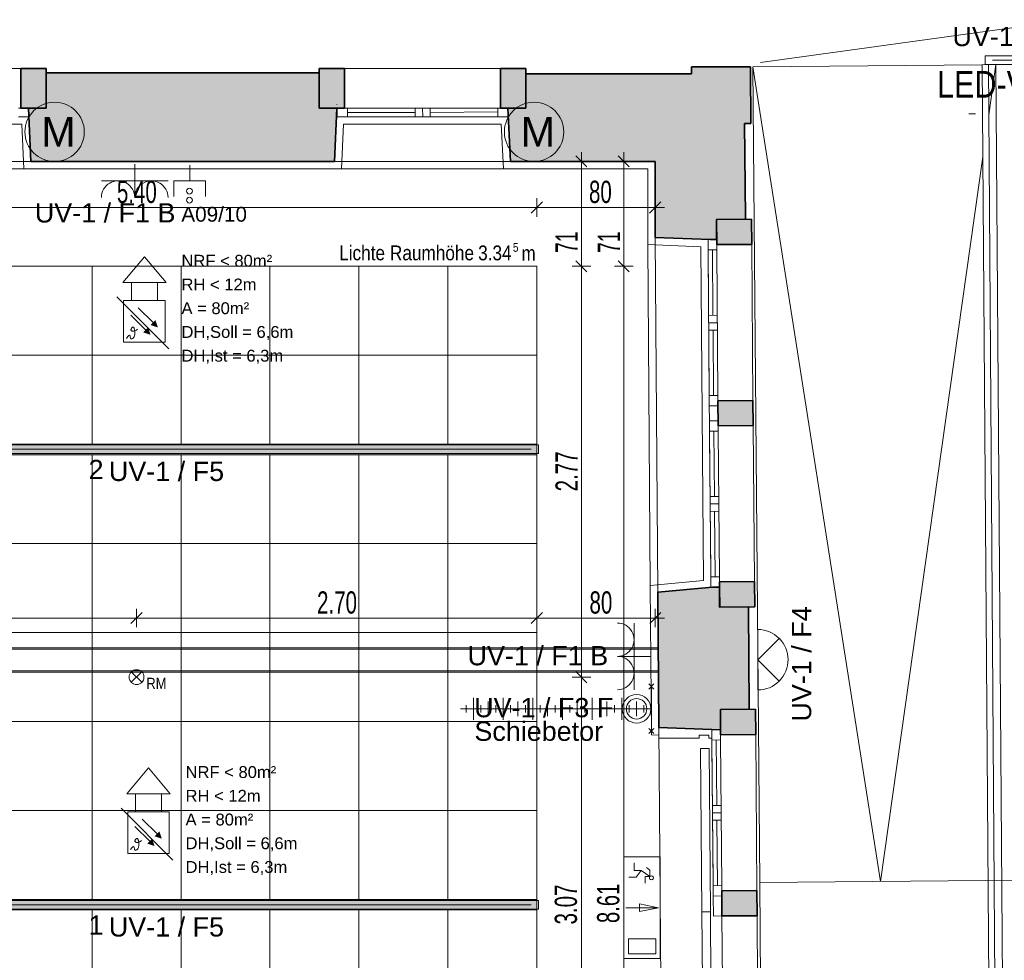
# Model space of a CAD drawing. Extents: x -321 to 526, y -52 to 542.
# Tile 40 of 56: x 111 to 243, y 319 to 445. Entities that reach past the tile are written whole.
import ezdxf
from ezdxf.lldxf.tags import DXFTag

# ---------------------------------------------------------------- set-up
doc = ezdxf.new("R2010")
doc.units = 0
doc.layers.get('0').update_dxf_attribs({"lineweight": 35})
for name, color, linetype, lineweight in [('D-501 Deckenspiegel Beleuchtung_BM_PM_NB', 7, 'Continuous', 25), ('D-501 Deckenspiegel Gebäude', 7, 'Continuous', 25), ('D-501 Deckenspiegel Rasterdecke', 7, 'Continuous', 25), ('D-501 Deckenspiegel Text_Maß', 7, 'Continuous', 25)]:
    doc.layers.add(name, color=color, linetype=linetype, lineweight=lineweight)
for name, color, linetype, lineweight, true_color in [('E_445_Allgemeinbeleuchtung', 7, 'Continuous', 18, 0xf7d209), ('E_445_Sicherheitsbeleuchtung_SiBel', 7, 'Continuous', 18, 0x009900), ('E_449_Niederspannungsinstallationen_Elektro', 1, 'Continuous', 18, 0xff0000), ('E_449_Niederspannungsinstallationen_Motor', 1, 'Continuous', 18, 0xff0000), ('E_449_Niederspannungsinstallationen_Schalter', 1, 'Continuous', 18, 0xff0000), ('E_449_Niederspannungsinstallationen_Stromkreise', 1, 'Continuous', 25, 0xff0000), ('E_456_BMA_Endgeräte', 7, 'Continuous', 18, 0x993300), ('E_457_Datenübertragungsnetz_EDV', 6, 'Continuous', 18, 0xff00ff), ('E_457_Datenübertragungsnetz_EDV_Nr.', 6, 'Continuous', 25, 0xff00ff)]:
    doc.layers.add(name, color=color, linetype=linetype, lineweight=lineweight, true_color=true_color)
doc.layers.add('E_Hilfslinie', color=2, linetype='Continuous', lineweight=13, true_color=0xffff00, plot=False)
doc.layers.add('E_Hilfslinie Legende', color=7, linetype='Continuous', lineweight=13, true_color=0xffcccc, plot=False)
doc.styles.get("Standard").update_dxf_attribs({"font": 'arial.ttf'})
tags = doc.linetypes.add('ALL_S14', pattern=[0.1, 0.05, -0.05]).pattern_tags.tags
tags[6:7] = [DXFTag(74, 4), DXFTag(75, 0), DXFTag(340, '0'), DXFTag(46, 1.0), DXFTag(50, 0.0), DXFTag(44, 0.0), DXFTag(45, 0.0)]
tags[4:5] = [DXFTag(74, 4), DXFTag(75, 0), DXFTag(340, '0'), DXFTag(46, 1.0), DXFTag(50, 0.0), DXFTag(44, 0.0), DXFTag(45, 0.0)]
tags = doc.linetypes.add('PUNKT2_S9', pattern=[0.025, 0, -0.025]).pattern_tags.tags
tags[6:7] = [DXFTag(74, 4), DXFTag(75, 0), DXFTag(340, '0'), DXFTag(46, 1.0), DXFTag(50, 0.0), DXFTag(44, 0.0), DXFTag(45, 0.0)]
tags[4:5] = [DXFTag(74, 4), DXFTag(75, 0), DXFTag(340, '0'), DXFTag(46, 1.0), DXFTag(50, 0.0), DXFTag(44, 0.0), DXFTag(45, 0.0)]
tags = doc.linetypes.add('VERDECKT2_S2', pattern=[0.135, 0.1, -0.035]).pattern_tags.tags
tags[6:7] = [DXFTag(74, 4), DXFTag(75, 0), DXFTag(340, '0'), DXFTag(46, 1.0), DXFTag(50, 0.0), DXFTag(44, 0.0), DXFTag(45, 0.0)]
tags[4:5] = [DXFTag(74, 4), DXFTag(75, 0), DXFTag(340, '0'), DXFTag(46, 1.0), DXFTag(50, 0.0), DXFTag(44, 0.0), DXFTag(45, 0.0)]

# ---------------------------------------------------------------- blocks, each defined once
blk = doc.blocks.new('Referenz-A07MYS7IRK', base_point=(-281.01, -47.12))
at = {"layer": 'D-501 Deckenspiegel Beleuchtung_BM_PM_NB', "color": 0, "lineweight": 18}
for p, q in [((180.37, 388.18), (72.37, 388.18)), ((180.37, 386.78), (72.37, 386.78)), ((180.37, 386.78), (72.37, 386.78)), ((180.37, 326.78), (72.37, 326.78)), ((180.37, 325.38), (72.37, 325.38)), ((180.37, 325.38), (72.37, 325.38))]:
    blk.add_line(p, q, dxfattribs=at)
at = {"layer": 'D-501 Deckenspiegel Beleuchtung_BM_PM_NB', "color": 0, "lineweight": 13}
for p, q in [((125.66, 356.08), (127.08, 357.49)), ((125.66, 357.49), (127.08, 356.08))]:
    blk.add_line(p, q, dxfattribs=at)
blk.add_circle((126.37, 356.78), 1, dxfattribs=at)
for points in [[(72.37, 386.78), (72.37, 388.18), (180.37, 386.78)], [(180.37, 386.78), (72.37, 388.18), (180.37, 388.18)], [(72.37, 325.38), (72.37, 326.78), (180.37, 325.38)], [(180.37, 325.38), (72.37, 326.78), (180.37, 326.78)]]:
    blk.add_solid(points, dxfattribs=at)
at = {"layer": 'D-501 Deckenspiegel Gebäude', "color": 0, "linetype": 'PUNKT2_S9', "lineweight": 13, "ltscale": 0.13}
for p, q in [((210.53, 439.65), (294.36, 451.29)), ((88.4, 426.33), (112.14, 426.33)), ((153.07, 426.33), (176.82, 426.33)), ((196.31, 416.06), (196.68, 368.22)), ((196.82, 349.96), (197.19, 302.13)), ((205.34, 324.57), (205.52, 303.53)), ((210.07, 324.61), (210.25, 303.57))]:
    blk.add_line(p, q, dxfattribs=at)
at = {"layer": 'D-501 Deckenspiegel Gebäude', "color": 0, "lineweight": 13}
for p, q in [((89.74, 438.84), (110.78, 438.84)), ((154.42, 438.84), (175.46, 438.84)), ((209.51, 439.1), (245.65, 439.4)), ((210.43, 329.09), (209.51, 439.1)), ((226.74, 329.22), (209.51, 439.1)), ((240.43, 439.38), (241.47, 295.47)), ((241.27, 439.38), (242.31, 294.63)), ((242.27, 439.38), (241.32, 432.63)), ((242.27, 439.38), (243.32, 293.64)), ((110.43, 433.52), (111.83, 433.52)), ((111.83, 433.52), (111.83, 432.36)), ((153.4, 433.99), (153.4, 433.99)), ((153.4, 433.99), (153.4, 433.96)), ((153.4, 433.96), (153.4, 433.99)), ((153.43, 432.35), (153.43, 433.51)), ((153.43, 433.51), (154.83, 433.51)), ((154.83, 432.35), (154.83, 433.51)), ((154.83, 433.51), (175.1, 433.51)), ((154.83, 433.51), (154.83, 432.35)), ((163.96, 433.5), (163.97, 432.34)), ((164.96, 433.51), (164.97, 432.35)), ((165.96, 433.52), (165.97, 432.36)), ((165.97, 432.94), (175.1, 433.01)), ((175.1, 433.52), (176.5, 433.52)), ((175.1, 432.36), (175.1, 433.52)), ((175.1, 433.51), (175.1, 432.35)), ((176.47, 433.52), (176.47, 433.52)), ((176.47, 433.52), (176.47, 433.52)), ((176.5, 433.52), (176.5, 432.36)), ((111.83, 432.36), (110.43, 432.36)), ((154.83, 432.35), (153.43, 432.35)), ((154.83, 432.93), (163.97, 432.93)), ((175.1, 432.35), (154.83, 432.35)), ((155.53, 432.35), (174.4, 432.35)), ((176.5, 432.36), (175.1, 432.36)), ((89.64, 431.35), (110.9, 431.36)), ((110.9, 431.36), (111.18, 425.33)), ((154.3, 431.35), (154.02, 425.33)), ((154.3, 431.35), (175.57, 431.36)), ((175.57, 431.36), (175.85, 425.33)), ((240.52, 426.96), (226.74, 329.22)), ((111.18, 425.33), (89.32, 425.3)), ((111.18, 425.33), (154.02, 425.33)), ((154.02, 425.33), (175.85, 425.33)), ((175.85, 425.33), (195.33, 425.33)), ((195.33, 425.33), (195.33, 415.1)), ((203.46, 415.79), (204.62, 415.8)), ((203.47, 414.39), (203.46, 415.79)), ((204.62, 415.8), (204.63, 414.4)), ((202.47, 414.83), (195.33, 415.1)), ((195.67, 369.13), (195.33, 415.1)), ((202.47, 414.83), (202.83, 369.8)), ((203.47, 414.39), (204.63, 414.4)), ((204.63, 414.4), (203.47, 414.39)), ((203.62, 394.75), (203.47, 414.39)), ((204.05, 414.4), (204.12, 405.58)), ((204.63, 414.4), (204.78, 394.76)), ((209.37, 415.14), (209.52, 394.1)), ((203.47, 413.69), (203.62, 395.45)), ((204.7, 405.58), (203.54, 405.57)), ((204.71, 404.58), (203.55, 404.57)), ((204.71, 403.58), (203.55, 403.57)), ((204.13, 403.58), (204.2, 394.76)), ((204.78, 394.76), (203.62, 394.75)), ((203.62, 394.75), (204.78, 394.76)), ((203.63, 393.35), (203.62, 394.75)), ((204.78, 394.76), (204.79, 393.36)), ((204.79, 393.36), (203.63, 393.35)), ((203.63, 393.35), (204.79, 393.36)), ((203.65, 391.35), (203.63, 393.35)), ((204.79, 393.36), (204.81, 391.36)), ((203.65, 391.35), (204.81, 391.36)), ((204.81, 391.36), (203.65, 391.35)), ((203.66, 389.95), (203.65, 391.35)), ((204.81, 391.36), (204.82, 389.96)), ((209.55, 390.7), (209.72, 369.66)), ((204.82, 389.96), (203.66, 389.95)), ((203.67, 389.95), (204.83, 389.96)), ((203.83, 370.31), (203.67, 389.95)), ((203.67, 389.25), (203.82, 371.01)), ((204.24, 389.96), (204.31, 381.14)), ((204.83, 389.96), (204.99, 370.32)), ((204.9, 381.14), (203.74, 381.13)), ((204.91, 380.14), (203.75, 380.13)), ((204.92, 379.14), (203.76, 379.13)), ((204.34, 379.14), (204.41, 370.32)), ((195.67, 369.13), (202.83, 369.8)), ((204.99, 370.32), (203.83, 370.31)), ((203.83, 370.31), (204.99, 370.32)), ((203.84, 368.91), (203.83, 370.31)), ((204.99, 370.32), (205, 368.92)), ((195.67, 369.13), (195.84, 349)), ((205, 368.92), (203.84, 368.91)), ((196.84, 349.97), (196.84, 348.57)), ((203.98, 349.7), (205.14, 349.71)), ((203.99, 348.3), (203.98, 349.7)), ((205.14, 349.71), (205.15, 348.31)), ((195.84, 349), (196.85, 348.96)), ((202.25, 348.57), (196.84, 348.57)), ((202.25, 348.97), (202.25, 348.97)), ((203.57, 348.97), (202.25, 348.97)), ((202.25, 348.97), (202.25, 348.57)), ((203.57, 348.97), (203.57, 348.97)), ((203.57, 348.57), (203.57, 348.97)), ((203.99, 348.57), (203.57, 348.57)), ((203.99, 348.3), (205.15, 348.31)), ((205.15, 348.31), (203.99, 348.3)), ((204.14, 328.66), (203.99, 348.3)), ((204.57, 348.3), (204.64, 339.48)), ((205.15, 348.31), (205.3, 328.67)), ((209.89, 349.05), (210.04, 328.01)), ((203.99, 347.6), (204.14, 329.36)), ((205.22, 339.49), (204.06, 339.48)), ((205.23, 338.49), (204.07, 338.48)), ((205.23, 337.49), (204.07, 337.48)), ((204.65, 337.48), (204.72, 328.66)), ((205.3, 328.67), (204.14, 328.66)), ((204.14, 328.66), (205.3, 328.67)), ((204.15, 327.26), (204.14, 328.66)), ((205.3, 328.67), (205.31, 327.27)), ((210.43, 329.09), (246.03, 329.38)), ((210.67, 295.21), (210.43, 329.09)), ((205.31, 327.27), (204.15, 327.26)), ((204.15, 327.26), (204.18, 324.56)), ((202.62, 325.14), (203.78, 325.15)), ((202.79, 303.14), (202.62, 325.14)), ((203.78, 325.15), (203.95, 303.15)), ((205.34, 324.57), (204.18, 324.56))]:
    blk.add_line(p, q, dxfattribs=at)
at = {"layer": 'D-501 Deckenspiegel Gebäude', "color": 0, "lineweight": 35}
for p, q in [((110.78, 438.84), (114.18, 438.84)), ((110.78, 433.52), (110.78, 438.84)), ((114.18, 438.84), (114.18, 433.52)), ((151.02, 438.84), (154.42, 438.84)), ((151.02, 433.51), (151.02, 438.84)), ((154.42, 438.84), (154.42, 433.51)), ((175.46, 438.84), (178.86, 438.84)), ((175.46, 433.52), (175.46, 438.84)), ((178.86, 438.84), (178.86, 433.52)), ((201.24, 438.15), (201.24, 439.1)), ((201.24, 439.1), (209.19, 439.1)), ((209.19, 439.1), (209.19, 436.74)), ((114.18, 433.52), (114.18, 438.25)), ((114.18, 438.25), (151.02, 438.25)), ((151.02, 438.25), (151.02, 433.51)), ((178.86, 433.52), (178.86, 438.15)), ((178.86, 438.15), (201.24, 438.15)), ((209.19, 436.74), (209.22, 433.44)), ((114.18, 433.52), (110.78, 433.52)), ((112.13, 426.33), (111.8, 433.52)), ((111.8, 433.52), (112.13, 433.52)), ((112.13, 433.52), (114.18, 433.52)), ((114.18, 433.52), (114.18, 433.52)), ((151.02, 433.51), (153.4, 433.51)), ((154.42, 433.51), (151.02, 433.51)), ((153.4, 433.51), (153.07, 426.33)), ((178.86, 433.52), (175.46, 433.52)), ((176.81, 426.33), (176.47, 433.52)), ((176.47, 433.52), (178.86, 433.52)), ((209.22, 433.44), (209.22, 433.44)), ((209.22, 433.44), (209.22, 431.45)), ((209.22, 431.45), (208.4, 431.45)), ((208.4, 431.45), (208.5, 418.8)), ((208.4, 431.45), (208.4, 431.45)), ((208.4, 431.45), (208.4, 431.45)), ((153.07, 426.33), (112.13, 426.33)), ((180.77, 426.33), (176.81, 426.33)), ((196.33, 426.33), (180.77, 426.33)), ((180.77, 426.33), (180.77, 426.33)), ((196.33, 416.06), (196.33, 426.33)), ((204.6, 418.5), (204.59, 418.5)), ((204.59, 418.5), (204.59, 418.48)), ((204.6, 418.5), (209.34, 418.54)), ((208.5, 418.53), (204.6, 418.5)), ((204.6, 418.5), (204.62, 415.8)), ((204.63, 415.1), (204.6, 418.5)), ((208.5, 418.8), (208.5, 418.53)), ((209.34, 418.54), (209.37, 415.14)), ((203.73, 415.79), (196.33, 416.06)), ((204.62, 415.8), (203.73, 415.79)), ((209.37, 415.14), (204.63, 415.1)), ((204.79, 394.06), (209.52, 394.1)), ((204.82, 390.66), (204.79, 394.06)), ((209.52, 394.1), (209.55, 390.7)), ((209.55, 390.7), (204.82, 390.66)), ((204.99, 369.62), (209.72, 369.66)), ((205.02, 366.22), (204.99, 369.62)), ((209.72, 369.66), (209.75, 366.26)), ((196.68, 368.22), (204.06, 368.91)), ((196.68, 367.8), (196.68, 368.22)), ((204.06, 368.91), (205, 368.92)), ((205, 368.92), (205.01, 368.93)), ((205.01, 368.93), (205.03, 366.22)), ((196.83, 350.2), (196.68, 367.8)), ((209.75, 366.26), (205.02, 366.22)), ((205.03, 366.22), (208.92, 366.25)), ((208.92, 366.25), (208.92, 366.04)), ((208.92, 366.04), (208.92, 365.93)), ((208.92, 365.93), (209.03, 352.68)), ((205.12, 352.41), (209.86, 352.45)), ((205.15, 349.01), (205.12, 352.41)), ((205.13, 352.41), (205.12, 352.41)), ((205.12, 352.41), (205.14, 349.67)), ((209.03, 352.44), (205.13, 352.41)), ((209.03, 352.68), (209.03, 352.44)), ((209.86, 352.45), (209.89, 349.05)), ((196.84, 349.97), (196.83, 350.2)), ((205.14, 349.67), (196.84, 349.97)), ((209.89, 349.05), (205.15, 349.01)), ((205.31, 327.97), (210.04, 328.01)), ((205.34, 324.57), (205.31, 327.97)), ((210.04, 328.01), (210.07, 324.61)), ((210.07, 324.61), (205.34, 324.57))]:
    blk.add_line(p, q, dxfattribs=at)
at = {"layer": 'D-501 Deckenspiegel Gebäude', "color": 0, "linetype": 'VERDECKT2_S2', "lineweight": 13, "ltscale": 0.13}
for p, q in [((238.66, 432.75), (239.56, 432.75)), ((202.44, 347.14), (203.6, 347.15)), ((202.62, 325.14), (202.44, 347.14)), ((203.6, 347.15), (203.78, 325.15)), ((203.78, 325.15), (202.62, 325.14))]:
    blk.add_line(p, q, dxfattribs=at)
at = {"layer": 'D-501 Deckenspiegel Gebäude', "color": 0, "linetype": 'ALL_S14', "lineweight": 13, "ltscale": 0.13}
for p, q in [((196.76, 360.54), (52.49, 360.54)), ((196.76, 360.74), (56.49, 360.74)), ((196.77, 357.64), (52.49, 357.64)), ((196.77, 357.44), (56.49, 357.44))]:
    blk.add_line(p, q, dxfattribs=at)
at = {"layer": 'D-501 Deckenspiegel Gebäude', "color": 0, "lineweight": 35}
for points in [[(110.79, 433.52), (110.79, 438.84), (114.19, 433.52)], [(114.19, 433.52), (110.79, 438.84), (114.19, 438.84)], [(151.03, 433.51), (151.03, 438.84), (153.44, 433.51)], [(153.44, 433.51), (151.03, 438.84), (153.44, 438.84)], [(153.44, 433.51), (153.44, 438.84), (154.43, 433.51)], [(154.43, 433.51), (153.44, 438.84), (154.43, 438.84)], [(175.47, 433.52), (175.47, 438.84), (178.87, 433.52)], [(178.87, 433.52), (175.47, 438.84), (178.87, 438.84)], [(114.19, 433.52), (114.19, 438.25), (151.03, 426.33)], [(151.03, 433.51), (114.19, 438.25), (151.03, 438.25)], [(151.03, 426.33), (114.19, 438.25), (151.03, 433.51)], [(111.84, 432.87), (111.84, 433.52), (112.14, 426.33)], [(112.14, 426.33), (111.84, 433.52), (112.14, 433.52)], [(112.14, 426.33), (112.14, 433.52), (112.14, 426.33)], [(112.14, 426.33), (112.14, 433.52), (112.14, 433.52)], [(112.14, 426.33), (112.14, 433.52), (114.19, 426.33)], [(114.19, 426.33), (112.14, 433.52), (114.19, 433.52)], [(114.19, 426.33), (114.19, 433.52), (151.03, 426.33)], [(151.03, 426.33), (151.03, 433.51), (153.08, 426.33)], [(153.08, 426.33), (151.03, 433.51), (153.08, 433.51)], [(153.08, 426.33), (153.08, 433.51), (153.41, 433.51)]]:
    blk.add_solid(points, dxfattribs=at)
at = {"layer": 'D-501 Deckenspiegel Gebäude', "color": 0, "lineweight": 13}
for points in [[(201.25, 438.15), (201.25, 439.1), (204.6, 415.8)], [(204.6, 415.8), (201.25, 439.1), (204.6, 439.1)], [(204.6, 418.5), (204.6, 439.1), (208.41, 418.53)], [(208.41, 418.53), (204.6, 439.1), (208.41, 439.1)], [(208.41, 431.45), (208.41, 439.1), (209.2, 431.45)], [(209.2, 431.45), (208.41, 439.1), (209.2, 439.1)], [(209.2, 431.45), (209.2, 439.1), (209.23, 431.45)], [(178.87, 433.52), (178.87, 438.15), (196.34, 426.33)], [(196.34, 426.33), (178.87, 438.15), (196.34, 438.15)], [(196.34, 426.33), (196.34, 438.15), (201.25, 415.91)], [(201.25, 415.91), (196.34, 438.15), (201.25, 438.15)], [(201.25, 415.91), (201.25, 438.15), (204.6, 415.8)], [(176.82, 426.33), (176.51, 433.52), (176.82, 433.52)], [(176.82, 426.33), (176.82, 433.52), (178.87, 426.33)], [(178.87, 426.33), (176.82, 433.52), (178.87, 433.52)], [(178.87, 426.33), (178.87, 433.52), (196.34, 426.33)], [(208.41, 418.53), (208.41, 431.45), (208.51, 418.53)], [(196.34, 416.06), (196.34, 426.33), (201.25, 415.91)], [(204.6, 415.8), (204.6, 418.5), (204.63, 415.8)], [(204.64, 415.1), (204.61, 418.5), (204.64, 418.5)], [(209.35, 415.14), (204.64, 418.5), (209.35, 418.54)], [(204.64, 415.1), (204.64, 418.5), (209.35, 415.14)], [(209.35, 415.14), (209.35, 418.54), (209.38, 415.14)], [(204.83, 390.66), (204.8, 394.06), (204.83, 394.06)], [(209.53, 390.7), (204.83, 394.06), (209.53, 394.1)], [(204.83, 390.66), (204.83, 394.06), (209.53, 390.7)], [(209.53, 390.7), (209.53, 394.1), (209.56, 390.7)], [(205.03, 366.22), (205, 369.62), (205.03, 369.62)], [(209.73, 366.26), (205.03, 369.62), (209.73, 369.66)], [(205.03, 366.22), (205.03, 369.62), (209.73, 366.26)], [(209.73, 366.26), (209.73, 369.66), (209.76, 366.26)], [(196.83, 350.2), (196.69, 368.22), (196.83, 368.24)], [(196.69, 367.8), (196.69, 368.22), (196.69, 368.22)], [(196.69, 367.8), (196.69, 368.22), (196.83, 350.2)], [(196.83, 350.2), (196.83, 368.24), (196.85, 349.97)], [(196.85, 349.97), (196.83, 368.24), (196.85, 368.24)], [(204.07, 349.71), (196.85, 368.24), (204.07, 368.91)], [(196.85, 349.97), (196.85, 368.24), (204.07, 349.71)], [(204.24, 349.7), (204.07, 368.91), (204.24, 368.92)], [(204.07, 349.71), (204.07, 368.91), (204.24, 349.7)], [(204.24, 349.7), (204.24, 368.92), (205.01, 349.71)], [(205.01, 349.71), (204.24, 368.92), (205.01, 368.92)], [(205.01, 349.71), (205.01, 368.92), (205.03, 349.71)], [(205.03, 349.71), (205.01, 368.92), (205.03, 366.22)], [(205.03, 349.71), (205.03, 366.22), (205.13, 349.71)], [(205.13, 349.71), (205.03, 366.22), (205.13, 366.22)], [(205.13, 352.41), (205.13, 366.22), (205.14, 352.41)], [(205.14, 352.41), (205.13, 366.22), (205.14, 366.22)], [(208.93, 352.44), (205.14, 366.22), (208.93, 366.25)], [(205.14, 352.41), (205.14, 366.22), (208.93, 352.44)], [(208.93, 352.44), (208.93, 366.25), (208.93, 352.44)], [(208.93, 352.44), (208.93, 366.25), (208.93, 366.04)], [(208.93, 352.44), (208.93, 366.04), (208.93, 352.44)], [(208.93, 352.44), (208.93, 366.04), (208.93, 365.93)], [(208.93, 352.44), (208.93, 365.93), (209.04, 352.44)], [(209.04, 352.44), (208.93, 365.93), (209.04, 352.68)], [(205.13, 349.71), (205.13, 352.41), (205.13, 349.71)], [(205.13, 349.71), (205.13, 352.41), (205.13, 352.41)], [(205.13, 349.71), (205.13, 352.41), (205.15, 349.71)], [(205.16, 349.01), (205.13, 352.41), (205.16, 352.41)], [(209.04, 349.04), (205.16, 352.41), (209.04, 352.44)], [(205.16, 349.01), (205.16, 352.41), (209.04, 349.04)], [(209.87, 349.05), (209.04, 352.44), (209.87, 352.45)], [(209.04, 349.04), (209.04, 352.44), (209.87, 349.05)], [(209.87, 349.05), (209.87, 352.45), (209.9, 349.05)], [(205.35, 324.57), (205.32, 327.97), (205.35, 327.97)], [(210.05, 324.61), (205.35, 327.97), (210.05, 328.01)], [(205.35, 324.57), (205.35, 327.97), (210.05, 324.61)], [(210.05, 324.61), (210.05, 328.01), (210.08, 324.61)]]:
    blk.add_solid(points, dxfattribs=at)
at = {"layer": 'D-501 Deckenspiegel Rasterdecke', "color": 0, "lineweight": 18}
for p, q in [((180.37, 412.18), (72.37, 412.18)), ((120.37, 412.18), (120.37, 388.18)), ((132.37, 412.18), (132.37, 388.18)), ((144.37, 412.18), (144.37, 388.18)), ((156.37, 412.18), (156.37, 388.18)), ((168.37, 412.18), (168.37, 388.18)), ((180.37, 412.18), (180.37, 388.18)), ((180.37, 400.18), (72.37, 400.18)), ((180.37, 388.18), (180.37, 326.78)), ((120.37, 386.78), (120.37, 326.78)), ((132.37, 386.78), (132.37, 326.78)), ((144.37, 386.78), (144.37, 326.78)), ((156.37, 386.78), (156.37, 326.78)), ((168.37, 386.78), (168.37, 326.78)), ((180.37, 374.78), (72.37, 374.78)), ((180.37, 362.78), (72.37, 362.78)), ((180.37, 350.78), (72.37, 350.78)), ((180.37, 338.78), (72.37, 338.78)), ((180.37, 326.78), (180.37, 265.38)), ((120.37, 325.38), (120.37, 265.38)), ((132.37, 325.38), (132.37, 265.38)), ((144.37, 325.38), (144.37, 265.38)), ((156.37, 325.38), (156.37, 265.38)), ((168.37, 325.38), (168.37, 265.38))]:
    blk.add_line(p, q, dxfattribs=at)
at = {"layer": 'D-501 Deckenspiegel Text_Maß', "color": 0, "lineweight": 13}
for p, q in [((187.13, 425.58), (185.63, 427.08)), ((186.38, 426.33), (186.38, 427.58)), ((192.84, 425.58), (191.34, 427.08)), ((192.09, 426.33), (192.09, 427.58)), ((186.38, 426.33), (185.13, 426.33)), ((186.38, 426.33), (187.63, 426.33)), ((186.38, 412.18), (186.38, 426.33)), ((192.09, 426.33), (190.84, 426.33)), ((192.09, 426.33), (193.34, 426.33)), ((192.09, 412.18), (192.09, 426.33)), ((180.37, 420.12), (180.37, 421.37)), ((196.33, 420.12), (196.33, 421.37)), ((72.37, 420.12), (180.37, 420.12)), ((179.62, 419.37), (181.12, 420.87)), ((180.37, 420.12), (180.37, 418.87)), ((180.37, 420.12), (196.33, 420.12)), ((195.58, 419.37), (197.08, 420.87)), ((196.33, 420.12), (196.33, 418.87)), ((196.33, 420.12), (197.58, 420.12)), ((186.38, 412.18), (185.13, 412.18)), ((187.13, 411.43), (185.63, 412.93)), ((186.38, 412.18), (187.63, 412.18)), ((186.38, 356.78), (186.38, 412.18)), ((192.09, 412.18), (190.84, 412.18)), ((192.84, 411.43), (191.34, 412.93)), ((192.09, 412.18), (193.34, 412.18)), ((192.09, 239.98), (192.09, 412.18)), ((125.62, 364), (127.12, 365.5)), ((126.37, 364.75), (126.37, 366)), ((179.62, 364), (181.12, 365.5)), ((180.37, 364.75), (180.37, 366)), ((195.59, 364), (197.09, 365.5)), ((196.34, 364.75), (196.34, 366)), ((72.37, 364.75), (126.37, 364.75)), ((126.37, 364.75), (126.37, 363.5)), ((126.37, 364.75), (180.37, 364.75)), ((180.37, 364.75), (180.37, 363.5)), ((180.37, 364.75), (196.34, 364.75)), ((196.34, 364.75), (196.34, 363.5)), ((196.34, 364.75), (197.59, 364.75)), ((187.13, 356.03), (185.63, 357.53)), ((186.38, 356.78), (185.13, 356.78)), ((186.38, 356.78), (187.63, 356.78)), ((186.38, 295.38), (186.38, 356.78))]:
    blk.add_line(p, q, dxfattribs=at)
at = {"layer": 'D-501 Deckenspiegel Beleuchtung_BM_PM_NB', "color": 0, "lineweight": 13, "insert": (127.7, 356.69), "char_height": 1.5, "attachment_point": 1}
blk.add_mtext('{\\W0.83;\\fArial;RM}', dxfattribs=at)
at = {"layer": 'D-501 Deckenspiegel Text_Maß', "color": 0, "lineweight": -2, "char_height": 3, "attachment_point": 1}
for s, insert in [('{\\W0.66;\\fArial;5.40}', (123.72, 423.72)), ('{\\W0.66;\\fArial;80}', (187.4, 423.72)), ('{\\W0.66;\\fArial;2.70}', (150.72, 368.35)), ('{\\W0.66;\\fArial;80}', (187.47, 368.35))]:
    blk.add_mtext(s, dxfattribs=dict(at, insert=insert))
at = {"layer": 'D-501 Deckenspiegel Text_Maß', "color": 0, "lineweight": -2, "char_height": 3, "attachment_point": 1, "rotation": 90}
for s, insert in [('{\\W0.63;\\fArial;71}', (182.88, 413.96)), ('{\\W0.63;\\fArial;71}', (188.59, 413.96)), ('{\\W0.66;\\fArial;2.77}', (182.88, 381.83)), ('{\\W0.66;\\fArial;3.07}', (182.78, 323.43)), ('{\\W0.65;\\fArial;8.61}', (188.49, 323.62))]:
    blk.add_mtext(s, dxfattribs=dict(at, insert=insert))
at = {"layer": 'D-501 Deckenspiegel Text_Maß', "color": 0, "lineweight": 18, "attachment_point": 1}
for s, insert, char_height in [('{\\W0.83;\\fArial;Lichte}', (153.7, 414.99), 2), ('{\\W0.83;\\fArial;Raumhöhe}', (160.55, 414.99), 2), ('{\\W0.83;\\fArial;3.34}', (172.45, 414.99), 2), ('{\\W0.82;\\fArial;5}', (177.13, 415.34), 1.2), ('{\\W0.82;\\fArial;m}', (178.3, 414.95), 2)]:
    blk.add_mtext(s, dxfattribs=dict(at, insert=insert, char_height=char_height))
blk = doc.blocks.new('002 Sirene-A07MYSAORK', base_point=(125.06, 338.69))
at = {"color": 0, "lineweight": -2}
for p, q in [((127.98, 344.53), (125.06, 341.03)), ((130.89, 341.03), (127.98, 344.53)), ((125.06, 341.03), (130.89, 341.03)), ((126.23, 338.69), (126.23, 341.03)), ((129.73, 338.69), (129.73, 341.03))]:
    blk.add_line(p, q, dxfattribs=at)
blk = doc.blocks.new('Bauteilbeschriftung-A07MYSAQRK', base_point=(132.44, 329.58))
at = {"color": 0, "linetype": 'ByBlock', "lineweight": -2, "ltscale": 0.25, "char_height": 1.6, "attachment_point": 1}
for s, insert in [('{\\fArial;NRF < 80m²}', (132.98, 344.78)), ('{\\fArial;RH < 12m}', (132.98, 341.58)), ('{\\fArial;A = 80m²}', (132.98, 338.38)), ('{\\fArial;DH,Soll = 6,6m}', (132.98, 335.18)), ('{\\fArial;DH,Ist = 6,3m}', (132.98, 331.98))]:
    blk.add_mtext(s, dxfattribs=dict(at, insert=insert))
blk = doc.blocks.new('069 Multisensormelder (Kombination RMO WMD)-A07MYSASRK', base_point=(125.18, 333.01))
at = {"color": 0, "lineweight": -2}
for p, q in [((125.18, 338.61), (125.18, 333.01)), ((130.78, 338.61), (125.18, 338.61)), ((127.15, 337.63), (129.13, 335.65)), ((130.78, 333.01), (130.78, 338.61)), ((126.16, 336.64), (128.14, 334.66)), ((126.17, 334.77), (126.16, 334.72)), ((126.16, 334.72), (126.16, 334.67)), ((126.19, 334.82), (126.17, 334.77)), ((126.21, 334.87), (126.19, 334.82)), ((126.24, 334.91), (126.21, 334.87)), ((126.28, 334.95), (126.24, 334.91)), ((126.31, 334.99), (126.28, 334.95)), ((126.35, 335.01), (126.31, 334.99)), ((126.39, 335.03), (126.35, 335.01)), ((126.43, 335.04), (126.39, 335.03)), ((126.43, 335.04), (126.47, 335.03)), ((126.5, 335.01), (126.47, 335.03)), ((126.5, 335.01), (126.53, 334.98)), ((126.56, 334.94), (126.53, 334.98)), ((126.58, 334.88), (126.56, 334.94)), ((126.6, 334.81), (126.58, 334.88)), ((126.62, 334.73), (126.6, 334.81)), ((126.64, 334.64), (126.62, 334.73)), ((126.89, 334.64), (126.98, 334.7)), ((126.98, 334.7), (127.06, 334.77)), ((125.56, 333.52), (125.74, 333.77)), ((125.74, 333.77), (125.87, 333.91)), ((125.87, 333.91), (125.95, 333.96)), ((125.95, 333.96), (126.01, 333.94)), ((126.01, 333.94), (126.04, 333.87)), ((126.04, 333.87), (126.06, 333.76)), ((126.06, 333.76), (126.08, 333.65)), ((126.08, 333.65), (126.1, 333.55)), ((126.1, 333.55), (126.14, 333.48)), ((126.14, 333.48), (126.19, 333.44)), ((126.16, 334.67), (126.18, 334.63)), ((126.2, 334.59), (126.18, 334.63)), ((126.19, 333.44), (126.26, 333.43)), ((126.2, 334.59), (126.23, 334.55)), ((126.27, 334.52), (126.23, 334.55)), ((126.26, 333.43), (126.33, 333.44)), ((126.27, 334.52), (126.32, 334.5)), ((126.32, 334.5), (126.38, 334.49)), ((126.33, 333.44), (126.4, 333.48)), ((126.38, 334.49), (126.46, 334.49)), ((126.4, 333.48), (126.46, 333.54)), ((126.46, 334.49), (126.54, 334.5)), ((126.46, 333.54), (126.53, 333.61)), ((126.53, 333.61), (126.58, 333.7)), ((126.54, 334.5), (126.62, 334.52)), ((126.58, 333.7), (126.62, 333.81)), ((126.62, 334.52), (126.71, 334.55)), ((126.62, 333.81), (126.65, 333.92)), ((126.66, 334.53), (126.64, 334.64)), ((126.65, 333.92), (126.66, 334.04)), ((126.67, 334.41), (126.66, 334.53)), ((126.66, 334.04), (126.67, 334.17)), ((126.67, 334.29), (126.67, 334.41)), ((126.67, 334.17), (126.67, 334.29)), ((126.71, 334.55), (126.81, 334.59)), ((126.81, 334.59), (126.89, 334.64)), ((125.18, 333.01), (130.78, 333.01))]:
    blk.add_line(p, q, dxfattribs=at)
for points in [[(128.8, 334), (127.81, 334.33), (128.47, 334.99)], [(129.79, 334.99), (128.8, 335.32), (129.46, 335.98)]]:
    blk.add_solid(points, dxfattribs=at)
blk = doc.blocks.new('Bauteilbeschriftung-A07MYSAURK', base_point=(131.9, 398.53))
at = {"color": 0, "linetype": 'ByBlock', "lineweight": -2, "ltscale": 0.25, "char_height": 1.6, "attachment_point": 1}
for s, insert in [('{\\fArial;NRF < 80m²}', (132.43, 413.73)), ('{\\fArial;RH < 12m}', (132.43, 410.53)), ('{\\fArial;A = 80m²}', (132.43, 407.33)), ('{\\fArial;DH,Soll = 6,6m}', (132.43, 404.13)), ('{\\fArial;DH,Ist = 6,3m}', (132.43, 400.93))]:
    blk.add_mtext(s, dxfattribs=dict(at, insert=insert))
blk = doc.blocks.new('002 Sirene-A07MYSAWRK', base_point=(124.52, 407.64))
at = {"color": 0, "lineweight": -2}
for p, q in [((127.43, 413.48), (124.52, 409.98)), ((130.35, 409.98), (127.43, 413.48)), ((124.52, 409.98), (130.35, 409.98)), ((125.68, 407.64), (125.68, 409.98)), ((129.18, 407.64), (129.18, 409.98))]:
    blk.add_line(p, q, dxfattribs=at)
blk = doc.blocks.new('069 Multisensormelder (Kombination RMO WMD)-A07MYSAYRK', base_point=(124.63, 401.96))
at = {"color": 0, "lineweight": -2}
for p, q in [((124.63, 407.56), (124.63, 401.96)), ((130.23, 407.56), (124.63, 407.56)), ((126.61, 406.57), (128.59, 404.59)), ((130.23, 401.96), (130.23, 407.56)), ((125.62, 405.58), (127.6, 403.6)), ((125.64, 403.77), (125.63, 403.72)), ((125.67, 403.82), (125.64, 403.77)), ((125.7, 403.86), (125.67, 403.82)), ((125.73, 403.9), (125.7, 403.86)), ((125.77, 403.93), (125.73, 403.9)), ((125.81, 403.96), (125.77, 403.93)), ((125.85, 403.98), (125.81, 403.96)), ((125.89, 403.98), (125.85, 403.98)), ((125.89, 403.98), (125.92, 403.98)), ((125.96, 403.96), (125.92, 403.98)), ((125.96, 403.96), (125.99, 403.93)), ((126.01, 403.88), (125.99, 403.93)), ((126.04, 403.83), (126.01, 403.88)), ((126.06, 403.76), (126.04, 403.83)), ((125.02, 402.46), (125.2, 402.72)), ((125.2, 402.72), (125.32, 402.86)), ((125.32, 402.86), (125.41, 402.91)), ((125.41, 402.91), (125.46, 402.89)), ((125.46, 402.89), (125.49, 402.81)), ((125.49, 402.81), (125.51, 402.71)), ((125.51, 402.71), (125.53, 402.6)), ((125.53, 402.6), (125.56, 402.5)), ((125.56, 402.5), (125.6, 402.43)), ((125.63, 403.72), (125.62, 403.67)), ((125.62, 403.67), (125.62, 403.62)), ((125.62, 403.62), (125.63, 403.58)), ((125.65, 403.54), (125.63, 403.58)), ((125.65, 403.54), (125.68, 403.5)), ((125.73, 403.47), (125.68, 403.5)), ((125.73, 403.47), (125.78, 403.45)), ((125.78, 403.45), (125.84, 403.44)), ((125.84, 403.44), (125.91, 403.44)), ((125.85, 402.43), (125.92, 402.48)), ((125.91, 403.44), (125.99, 403.45)), ((125.92, 402.48), (125.98, 402.56)), ((125.98, 402.56), (126.04, 402.65)), ((125.99, 403.45), (126.08, 403.47)), ((126.04, 402.65), (126.08, 402.75)), ((126.08, 403.68), (126.06, 403.76)), ((126.1, 403.58), (126.08, 403.68)), ((126.08, 403.47), (126.17, 403.5)), ((126.08, 402.75), (126.1, 402.87)), ((126.11, 403.48), (126.1, 403.58)), ((126.1, 402.87), (126.12, 402.99)), ((126.12, 403.36), (126.11, 403.48)), ((126.13, 403.24), (126.12, 403.36)), ((126.12, 402.99), (126.13, 403.11)), ((126.13, 403.11), (126.13, 403.24)), ((126.17, 403.5), (126.26, 403.54)), ((126.26, 403.54), (126.35, 403.59)), ((126.35, 403.59), (126.44, 403.65)), ((126.44, 403.65), (126.51, 403.72)), ((124.63, 401.96), (130.23, 401.96)), ((125.6, 402.43), (125.65, 402.39)), ((125.65, 402.39), (125.71, 402.38)), ((125.71, 402.38), (125.78, 402.39)), ((125.78, 402.39), (125.85, 402.43))]:
    blk.add_line(p, q, dxfattribs=at)
for points in [[(128.26, 402.94), (127.27, 403.27), (127.93, 403.93)], [(129.25, 403.93), (128.26, 404.26), (128.92, 404.92)]]:
    blk.add_solid(points, dxfattribs=at)
blk = doc.blocks.new('Steckdose_ zweifach m. Schuko.-A07MYSC6RK', base_point=(121.62, 421.46))
at = {"color": 0, "lineweight": -2}
for p, q in [((126.12, 421.46), (126.12, 425.96)), ((130.62, 423.71), (121.62, 423.71))]:
    blk.add_line(p, q, dxfattribs=at)
for centre in [(123.87, 421.46), (128.37, 421.46)]:
    blk.add_ellipse(centre, major_axis=(2.25, 0), ratio=1, start_param=0, end_param=3.141593, dxfattribs=at)
blk = doc.blocks.new('Blockreferenz-A07MYSC8RK', base_point=(131.42, 420.7))
at = {"color": 0, "linetype": 'ByBlock', "lineweight": -2, "ltscale": 0.045}
for p, q in [((133.54, 425.83), (133.54, 423.71)), ((131.42, 423.71), (131.42, 421.58)), ((131.42, 423.71), (135.67, 423.71)), ((135.67, 423.71), (135.67, 421.58))]:
    blk.add_line(p, q, dxfattribs=at)
at = {"color": 0, "linetype": 'ByBlock', "lineweight": -2, "ltscale": 0.18}
for centre in [(133.51, 422.32), (133.51, 421.1)]:
    blk.add_circle(centre, 0.399, dxfattribs=at)
blk = doc.blocks.new('Steckdose_ zweifach m. Schuko.-A07MYSCMRK', base_point=(191.23, 355.08))
at = {"color": 0, "lineweight": -2}
for p, q in [((193.48, 355.08), (193.48, 364.08)), ((191.23, 359.58), (195.73, 359.58))]:
    blk.add_line(p, q, dxfattribs=at)
for centre in [(191.23, 361.83), (191.23, 357.33)]:
    blk.add_ellipse(centre, major_axis=(0, -2.25), ratio=1, start_param=0, end_param=3.141593, dxfattribs=at)
blk = doc.blocks.new('RZL-Oben_ 1-seitig-A07MYSE2RK', base_point=(192.11, 318.85))
at = {"color": 0, "linetype": 'ByBlock', "lineweight": -2, "ltscale": 0.18}
for p, q in [((192.11, 332.53), (192.11, 318.85)), ((197.01, 332.53), (192.11, 332.53)), ((197.01, 332.53), (197.01, 318.85)), ((193.51, 330.7), (193.51, 331.75)), ((195.62, 330.73), (195.16, 331.12)), ((195.62, 329.91), (195.62, 330.73)), ((192.76, 329.81), (193.78, 329.81)), ((194.43, 330.7), (193.51, 330.7)), ((193.78, 329.81), (194.43, 330.7)), ((194.43, 330.7), (195.62, 329.91)), ((195.62, 329.91), (195, 329.91)), ((195, 329.91), (195, 329)), ((192.35, 325.69), (196.76, 325.69)), ((196.76, 325.69), (194.2, 326.21)), ((194.2, 325.18), (194.2, 326.21)), ((196.76, 325.69), (194.2, 325.18)), ((192.71, 321.51), (192.71, 319.45)), ((196.41, 321.51), (192.71, 321.51)), ((196.41, 321.51), (196.41, 319.45)), ((197.01, 318.85), (192.11, 318.85)), ((196.41, 319.45), (192.71, 319.45))]:
    blk.add_line(p, q, dxfattribs=at)
for major_axis in [(0, 0.272), (0, -0.272)]:
    blk.add_ellipse((195.82, 329.71), major_axis=major_axis, ratio=1, start_param=0, end_param=3.141593, dxfattribs=at)
blk = doc.blocks.new('Bauteilbeschriftung-A07MYSGCRK', base_point=(111.78, 418.09))
at = {"color": 0, "linetype": 'ByBlock', "lineweight": -2, "ltscale": 0.25, "insert": (112.65, 420.69), "char_height": 2.6, "attachment_point": 1}
blk.add_mtext('{\\fArial;UV-1 / F1 B}', dxfattribs=at)
blk = doc.blocks.new('Bauteilbeschriftung-A07MYSGIRK', base_point=(170.16, 358.38))
at = {"color": 0, "linetype": 'ByBlock', "lineweight": -2, "ltscale": 0.25, "insert": (171.02, 360.98), "char_height": 2.6, "attachment_point": 1}
blk.add_mtext('{\\fArial;UV-1 / F1 B}', dxfattribs=at)
blk = doc.blocks.new('Bauteilbeschriftung-A07MYSGORK', base_point=(171.05, 351.37))
at = {"color": 0, "linetype": 'ByBlock', "lineweight": -2, "ltscale": 0.25, "insert": (171.91, 353.97), "char_height": 2.6, "attachment_point": 1}
blk.add_mtext('{\\fArial;UV-1 / F3 F}', dxfattribs=at)
blk = doc.blocks.new('Blockreferenz-A07MYSGQRK', base_point=(170.09, 349.16))
at = {"color": 0, "linetype": 'ByBlock', "lineweight": -2, "ltscale": 0.13}
for p, q in [((196.17, 355.16), (195.46, 355.87)), ((196.17, 355.87), (195.46, 355.16)), ((195.82, 355.51), (195.82, 352.51)), ((171.82, 351.01), (171.82, 354.01)), ((173.82, 351.51), (173.82, 353.51)), ((175.82, 351.01), (175.82, 354.01)), ((177.82, 351.51), (177.82, 353.51)), ((179.82, 351.01), (179.82, 354.01)), ((181.82, 351.51), (181.82, 353.51)), ((183.82, 351.01), (183.82, 354.01)), ((185.82, 351.51), (185.82, 353.51)), ((187.82, 351.01), (187.82, 354.01)), ((189.82, 351.51), (189.82, 353.51)), ((191.82, 351.01), (191.82, 354.01)), ((193.82, 351.51), (193.82, 353.51)), ((195.82, 352.51), (170.09, 352.51)), ((170.82, 352.01), (170.82, 353.01)), ((172.82, 352.01), (172.82, 353.01)), ((174.82, 352.01), (174.82, 353.01)), ((176.82, 352.01), (176.82, 353.01)), ((178.82, 352.01), (178.82, 353.01)), ((180.82, 352.01), (180.82, 353.01)), ((182.82, 352.01), (182.82, 353.01)), ((184.82, 352.01), (184.82, 353.01)), ((186.82, 352.01), (186.82, 353.01)), ((188.82, 352.01), (188.82, 353.01)), ((190.82, 352.01), (190.82, 353.01)), ((192.82, 352.01), (192.82, 353.01)), ((194.82, 352.01), (194.82, 353.01)), ((195.82, 349.51), (195.82, 352.51)), ((196.17, 349.87), (195.46, 349.16)), ((196.17, 349.16), (195.46, 349.87))]:
    blk.add_line(p, q, dxfattribs=at)
blk = doc.blocks.new('Taster-A07MYSGSRK', base_point=(191.89, 350.59))
at = {"color": 0, "lineweight": -2}
for radius in [1.93, 1.38]:
    blk.add_circle((193.82, 352.51), radius, dxfattribs=at)
blk = doc.blocks.new('Bauteilbeschriftung-A07MYSGURK', base_point=(171.08, 348.19))
at = {"color": 0, "linetype": 'ByBlock', "lineweight": -2, "ltscale": 0.25, "insert": (171.94, 350.79), "char_height": 2.6, "attachment_point": 1}
blk.add_mtext('{\\fArial;Schiebetor}', dxfattribs=at)
blk = doc.blocks.new('Bauteilbeschriftung-A07MYSLERK', base_point=(131.74, 418.2))
at = {"color": 0, "linetype": 'ByBlock', "lineweight": -2, "ltscale": 0.25, "insert": (132.41, 420.2), "char_height": 2, "attachment_point": 1}
blk.add_mtext('{\\fArial;A09/10}', dxfattribs=at)
blk = doc.blocks.new('T5 1-flammig 21W-A07MYSLURK', base_point=(72.6, 386.92))
at = {"color": 0, "lineweight": -2}
for p, q in [((72.6, 388.12), (180.6, 388.12)), ((72.6, 386.92), (72.6, 388.12)), ((73.62, 388.12), (179.57, 388.12)), ((180.6, 386.92), (180.6, 388.12)), ((72.6, 386.92), (180.6, 386.92)), ((73.6, 387.52), (179.6, 387.52)), ((73.62, 386.92), (179.57, 386.92))]:
    blk.add_line(p, q, dxfattribs=at)
blk = doc.blocks.new('T5 1-flammig 21W-A07MYSLWRK', base_point=(72.59, 325.48))
at = {"color": 0, "lineweight": -2}
for p, q in [((72.59, 326.68), (180.59, 326.68)), ((72.59, 325.48), (72.59, 326.68)), ((72.59, 325.48), (180.59, 325.48)), ((73.59, 326.08), (179.59, 326.08)), ((73.61, 326.68), (179.56, 326.68)), ((73.61, 325.48), (179.56, 325.48)), ((180.59, 325.48), (180.59, 326.68))]:
    blk.add_line(p, q, dxfattribs=at)
blk = doc.blocks.new('Bauteilbeschriftung-A07MYSM4RK', base_point=(119.02, 322.04))
at = {"color": 0, "linetype": 'ByBlock', "lineweight": -2, "ltscale": 0.18, "insert": (119.89, 324.64), "char_height": 2.6, "attachment_point": 1}
blk.add_mtext('{\\fArial;1}', dxfattribs=at)
blk = doc.blocks.new('Bauteilbeschriftung-A07MYSM6RK', base_point=(121.77, 321.8))
at = {"color": 0, "linetype": 'ByBlock', "lineweight": -2, "ltscale": 0.25, "insert": (122.63, 324.4), "char_height": 2.6, "attachment_point": 1}
blk.add_mtext('{\\fArial;UV-1 / F5}', dxfattribs=at)
blk = doc.blocks.new('Bauteilbeschriftung-A07MYSM8RK', base_point=(119.03, 383.48))
at = {"color": 0, "linetype": 'ByBlock', "lineweight": -2, "ltscale": 0.18, "insert": (119.9, 386.08), "char_height": 2.6, "attachment_point": 1}
blk.add_mtext('{\\fArial;2}', dxfattribs=at)
blk = doc.blocks.new('Bauteilbeschriftung-A07MYSMARK', base_point=(121.78, 383.23))
at = {"color": 0, "linetype": 'ByBlock', "lineweight": -2, "ltscale": 0.25, "insert": (122.64, 385.83), "char_height": 2.6, "attachment_point": 1}
blk.add_mtext('{\\fArial;UV-1 / F5}', dxfattribs=at)
blk = doc.blocks.new('Motor-A07MYSNORK', base_point=(111.32, 426.31))
at = {"color": 0, "lineweight": -2}
blk.add_circle((115.32, 430.31), 4, dxfattribs=at)
at = {"color": 0, "lineweight": -2, "insert": (113.5, 432.31), "char_height": 4, "attachment_point": 1}
blk.add_mtext('{\\fArial;M}', dxfattribs=at)
blk = doc.blocks.new('Motor-A07MYSNQRK', base_point=(175.99, 426.31))
at = {"color": 0, "lineweight": -2}
blk.add_circle((179.99, 430.31), 4, dxfattribs=at)
at = {"color": 0, "lineweight": -2, "insert": (178.18, 432.31), "char_height": 4, "attachment_point": 1}
blk.add_mtext('{\\fArial;M}', dxfattribs=at)
blk = doc.blocks.new('Einbau-Wandleuchte_ 1-flammig-A07MYSOGRK', base_point=(210.17, 355.05))
at = {"color": 0, "linetype": 'ByBlock', "lineweight": -2, "ltscale": 0.18}
for p, q in [((210.17, 363.21), (210.17, 355.05)), ((213.05, 362.01), (210.17, 359.13)), ((210.17, 359.13), (213.05, 356.24))]:
    blk.add_line(p, q, dxfattribs=at)
for major_axis, end_param in [((2.89, 2.88), 0.785398), ((2.89, -2.88), 1.570796), ((0, -4.08), 0.785398)]:
    blk.add_ellipse((210.17, 359.13), major_axis=major_axis, ratio=1, start_param=0, end_param=end_param, dxfattribs=at)
blk = doc.blocks.new('Bauteilbeschriftung-A07MYSOIRK', base_point=(214.78, 349.93))
at = {"color": 0, "linetype": 'ByBlock', "lineweight": -2, "ltscale": 0.25, "insert": (214.78, 350.79), "char_height": 2.6, "attachment_point": 1, "rotation": 90}
blk.add_mtext('{\\fArial;UV-1 / F4}', dxfattribs=at)
blk = doc.blocks.new('T5 1-flammig 21W-A07MYSOKRK', base_point=(240.84, 439.38))
at = {"color": 0, "lineweight": -2}
for p, q in [((240.84, 440.58), (245.64, 440.58)), ((240.84, 439.38), (240.84, 440.58)), ((241.84, 439.98), (244.64, 439.98)), ((241.87, 440.58), (244.62, 440.58)), ((245.64, 439.38), (245.64, 440.58)), ((240.84, 439.38), (245.64, 439.38)), ((241.87, 439.38), (244.62, 439.38))]:
    blk.add_line(p, q, dxfattribs=at)
blk = doc.blocks.new('Bauteilbeschriftung-A07MYSOMRK', base_point=(235.56, 441.87))
at = {"color": 0, "linetype": 'ByBlock', "lineweight": -2, "ltscale": 0.25, "insert": (236.43, 444.47), "char_height": 2.6, "attachment_point": 1}
blk.add_mtext('{\\fArial;UV-1 / F4}', dxfattribs=at)
blk = doc.blocks.new('MText-A07MYSOORK', base_point=(234.35, 434.93))
at = {"color": 0, "lineweight": -2, "insert": (234.35, 438.53), "char_height": 3.6, "attachment_point": 1}
blk.add_mtext('{\\fArial Narrow;LED-Vertikal}', dxfattribs=at)

msp = doc.modelspace()

# ---------------------------------------------------------------- linework, layer by layer
at = {"layer": 'E_Hilfslinie Legende', "ltscale": 0.13}
for p, q in [((123.73, 408.06), (130.73, 401.06)), ((124.28, 339.11), (131.28, 332.11))]:
    msp.add_line(p, q, dxfattribs=at)

# ---------------------------------------------------------------- block references
at = {"color": 251, "lineweight": 25, "ltscale": 0.25, "true_color": 0x585858}
msp.add_blockref('Referenz-A07MYS7IRK', (-281.01, -47.12), dxfattribs=at)
at = {"layer": 'E_445_Allgemeinbeleuchtung', "ltscale": 0.18}
for name, p in [('T5 1-flammig 21W-A07MYSOKRK', (240.84, 439.38)), ('T5 1-flammig 21W-A07MYSLURK', (72.6, 386.92)), ('Einbau-Wandleuchte_ 1-flammig-A07MYSOGRK', (210.17, 355.05)), ('T5 1-flammig 21W-A07MYSLWRK', (72.59, 325.48))]:
    msp.add_blockref(name, p, dxfattribs=at)
at = {"layer": 'E_445_Allgemeinbeleuchtung', "color": 5, "ltscale": 0.18, "true_color": 0x0000ff}
for name, p in [('Bauteilbeschriftung-A07MYSM8RK', (119.03, 383.48)), ('Bauteilbeschriftung-A07MYSM4RK', (119.02, 322.04))]:
    msp.add_blockref(name, p, dxfattribs=at)
at = {"layer": 'E_445_Sicherheitsbeleuchtung_SiBel', "ltscale": 0.18}
msp.add_blockref('RZL-Oben_ 1-seitig-A07MYSE2RK', (192.11, 318.85), dxfattribs=at)
at = {"layer": 'E_449_Niederspannungsinstallationen_Elektro', "linetype": 'Continuous', "ltscale": 0.18}
for name, p in [('MText-A07MYSOORK', (234.35, 434.93)), ('Steckdose_ zweifach m. Schuko.-A07MYSC6RK', (121.62, 421.46)), ('Steckdose_ zweifach m. Schuko.-A07MYSCMRK', (191.23, 355.08))]:
    msp.add_blockref(name, p, dxfattribs=at)
at = {"layer": 'E_449_Niederspannungsinstallationen_Motor', "color": 5, "linetype": 'Continuous', "ltscale": 0.18, "true_color": 0x0000ff}
for name, p in [('Motor-A07MYSNORK', (111.32, 426.31)), ('Motor-A07MYSNQRK', (175.99, 426.31))]:
    msp.add_blockref(name, p, dxfattribs=at)
at = {"layer": 'E_449_Niederspannungsinstallationen_Schalter', "linetype": 'Continuous', "ltscale": 0.18}
msp.add_blockref('Taster-A07MYSGSRK', (191.89, 350.59), dxfattribs=at)
at = {"layer": 'E_449_Niederspannungsinstallationen_Stromkreise', "ltscale": 0.25}
for name, p in [('Bauteilbeschriftung-A07MYSOMRK', (235.56, 441.87)), ('Bauteilbeschriftung-A07MYSGCRK', (111.78, 418.09)), ('Bauteilbeschriftung-A07MYSMARK', (121.78, 383.23)), ('Bauteilbeschriftung-A07MYSOIRK', (214.78, 349.93)), ('Bauteilbeschriftung-A07MYSGIRK', (170.16, 358.38)), ('Bauteilbeschriftung-A07MYSGORK', (171.05, 351.37)), ('Bauteilbeschriftung-A07MYSGURK', (171.08, 348.19)), ('Bauteilbeschriftung-A07MYSM6RK', (121.77, 321.8))]:
    msp.add_blockref(name, p, dxfattribs=at)
at = {"layer": 'E_449_Niederspannungsinstallationen_Stromkreise', "color": 1, "ltscale": 0.25, "true_color": 0xff0000}
for name, p in [('Bauteilbeschriftung-A07MYSAURK', (131.9, 398.53)), ('Bauteilbeschriftung-A07MYSAQRK', (132.44, 329.58))]:
    msp.add_blockref(name, p, dxfattribs=at)
at = {"layer": 'E_456_BMA_Endgeräte', "linetype": 'Continuous', "ltscale": 0.18}
for name, p in [('002 Sirene-A07MYSAWRK', (124.52, 407.64)), ('069 Multisensormelder (Kombination RMO WMD)-A07MYSAYRK', (124.63, 401.96)), ('002 Sirene-A07MYSAORK', (125.06, 338.69)), ('069 Multisensormelder (Kombination RMO WMD)-A07MYSASRK', (125.18, 333.01))]:
    msp.add_blockref(name, p, dxfattribs=at)
at = {"layer": 'E_457_Datenübertragungsnetz_EDV', "ltscale": 0.18}
msp.add_blockref('Blockreferenz-A07MYSC8RK', (131.42, 420.7), dxfattribs=at)
at = {"layer": 'E_457_Datenübertragungsnetz_EDV_Nr.', "ltscale": 0.25}
msp.add_blockref('Bauteilbeschriftung-A07MYSLERK', (131.74, 418.2), dxfattribs=at)
at = {"layer": 'E_Hilfslinie', "ltscale": 0.13}
msp.add_blockref('Blockreferenz-A07MYSGQRK', (170.09, 349.16), dxfattribs=at)

doc.saveas('drawing.dxf')
